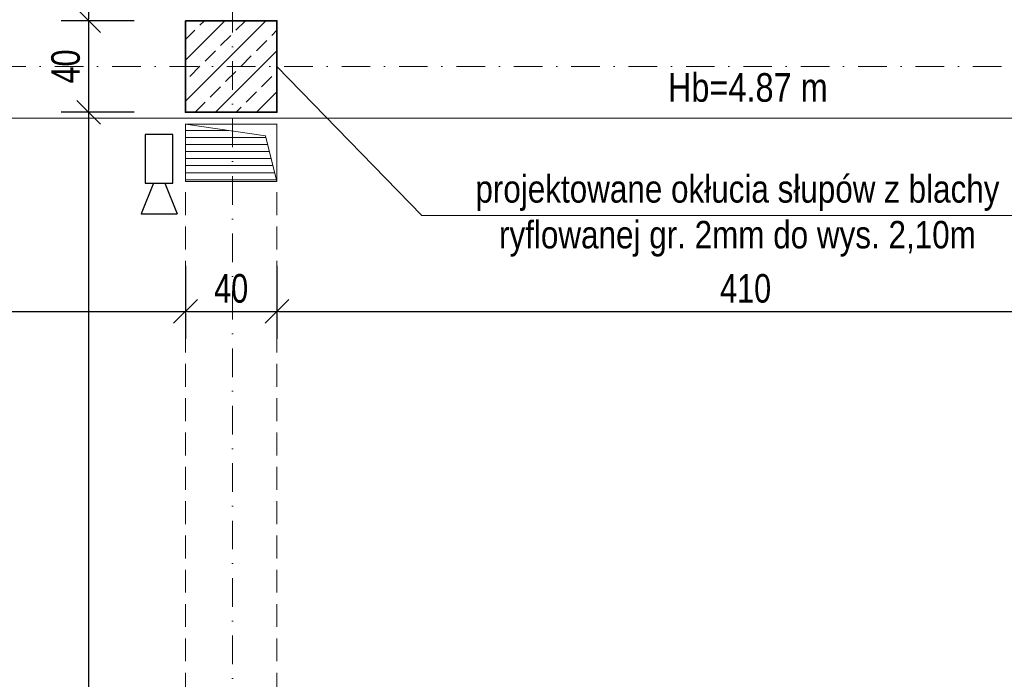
# Model space of a CAD drawing. Header units: millimetres. Extents: x 4946 to 18537, y -10559 to 785.
# Tile 24 of 74: x 6460 to 6890, y -945 to -657. Entities that reach past the tile are written whole.
import ezdxf

# ---------------------------------------------------------------- set-up
doc = ezdxf.new("R2010")
doc.units = ezdxf.units.MM
doc.linetypes.add('DASHDOT', pattern=[1, 0.5, -0.25, 0, -0.25])
doc.linetypes.add('DASHED', pattern=[0.75, 0.5, -0.25])
for name, color, linetype, lineweight in [('BA_txs', 2, 'Continuous', 18), ('mm_went_opis', 7, 'Continuous', 15), ('PG_KONSTRUKCJA', 5, 'Continuous', 35), ('PG_OSIE', 1, 'DASHDOT', 18), ('PG_PODCIĄGI', 1, 'DASHED', 18), ('PG_SZRAF', 1, 'Continuous', 18), ('PG_WENTYLACJA', 1, 'Continuous', 18), ('PG_WIDOKOWE_CIENKIE', 1, 'Continuous', 18), ('PG_WYMIARY', 1, 'Continuous', 18), ('PG_WYPOSAŻENIE', 1, 'Continuous', 18)]:
    doc.layers.add(name, color=color, linetype=linetype, lineweight=lineweight)
doc.styles.add('BIKTS', font='bikromsw.shx', dxfattribs={"width": 0.85})
doc.styles.add('BIKWYM', font='BIKROMSW.SHX', dxfattribs={"width": 0.8})
doc.styles.get("Standard").update_dxf_attribs({"font": 'arial.ttf'})
doc.dimstyles.new('BA_KR_50', dxfattribs={"dimscale": 0.5, "dimtxt": 25, "dimasz": 1.666667, "dimexe": 24, "dimexo": 0, "dimgap": 0, "dimtad": 0, "dimdec": 1, "dimrnd": 0.5, "dimzin": 9, "dimdsep": 46, "dimtxsty": 'BIKWYM', "dimblk": 'WYM-KR', "dimcen": 0, "dimdle": 20, "dimclrd": 256, "dimclre": 256, "dimclrt": 7, "dimadec": 0, "dimazin": 0, "dimtfac": 0.033333, "dimtdec": 1, "dimtmove": 0, "dimatfit": 3, "dimldrblk": 'WYM-KR', "dimfxl": 40, "dimfxlon": 1, "dimtvp": 0.8, "dimtolj": 1, "dimarcsym": 0})

# ---------------------------------------------------------------- blocks, each defined once
blk = doc.blocks.new('A$C243F7E6F')
at = {"layer": 'PG_SZRAF'}
h = blk.add_hatch(dxfattribs=at)
h.set_pattern_fill('ANSI33', color=256, scale=2)
h.set_pattern_definition([(45, (-6891.598, -2675.306), (-8.980256, 8.980256), []), (45, (-6882.618, -2675.306), (-8.980256, 8.980256), [6.35, -3.175])])
h.paths.add_polyline_path([(0, 0), (40, 0), (40, -40), (0, -40)])
at = {"layer": 'PG_KONSTRUKCJA'}
blk.add_lwpolyline([(0, 0), (40, 0), (40, -40), (0, -40), (0, 0)], dxfattribs=at)
blk = doc.blocks.new('A$C0fd6651b')
at = {"layer": 'PG_WYPOSAŻENIE', "color": 18, "lineweight": 30, "true_color": 0x000000}
for p, q in [((5.38, 13.5), (0, 0)), ((10.38, 13.5), (15.76, 0)), ((0, 0), (15.76, 0))]:
    blk.add_line(p, q, dxfattribs=at)
blk.add_lwpolyline([(1.81, 34.78), (1.81, 13.5), (13.95, 13.5), (13.95, 34.78)], close=True, dxfattribs=at)
blk = doc.blocks.new('A$C0f2c6892')
at = {"layer": 'PG_WIDOKOWE_CIENKIE', "color": 18, "lineweight": 30}
blk.add_blockref('A$C0fd6651b', (454.58, -1304.47), dxfattribs=at)
blk = doc.blocks.new('WYM-KR')
at = {"color": 7, "linetype": 'ByBlock'}
blk.add_line((6.24, 6.24), (-6.24, -6.24), dxfattribs=at)
at = {"linetype": 'ByBlock'}
blk.add_line((11.52, 0), (-11.52, 0), dxfattribs=at)
blk = doc.blocks.new('*D302')
at = {"layer": 'Defpoints', "color": 0, "transparency": 16777216}
for p in [(6121.05, -697.31), (6532.05, -697.31), (6532.05, -784.38)]:
    blk.add_point(p, dxfattribs=at)
at = {"layer": 'PG_WYMIARY', "lineweight": -2, "transparency": 16777216}
for p, q in [((6121.05, -764.38), (6121.05, -796.38)), ((6532.05, -764.38), (6532.05, -796.38)), ((6121.88, -784.38), (6531.21, -784.38))]:
    blk.add_line(p, q, dxfattribs=at)
at = {"layer": 'PG_WYMIARY', "lineweight": -2, "transparency": 16777216, "xscale": 0.8333333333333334, "yscale": 0.8333333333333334, "zscale": 0.8333333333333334, "rotation": 180}
blk.add_blockref('WYM-KR', (6121.05, -784.38), dxfattribs=at)
at = {"layer": 'PG_WYMIARY', "lineweight": -2, "transparency": 16777216, "xscale": 0.8333333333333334, "yscale": 0.8333333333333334, "zscale": 0.8333333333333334}
blk.add_blockref('WYM-KR', (6532.05, -784.38), dxfattribs=at)
at = {"layer": 'PG_WYMIARY', "color": 7, "transparency": 16777216, "insert": (6326.55, -774.38), "char_height": 12.5, "attachment_point": 5, "style": 'BIKWYM'}
blk.add_mtext('\\A1;411', dxfattribs=at)
blk = doc.blocks.new('*D303')
at = {"layer": 'Defpoints', "color": 0, "transparency": 16777216}
for p in [(6532.05, -697.31), (6572.05, -697.31), (6572.05, -784.38)]:
    blk.add_point(p, dxfattribs=at)
at = {"layer": 'PG_WYMIARY', "lineweight": -2, "transparency": 16777216}
for p, q in [((6532.05, -764.38), (6532.05, -796.38)), ((6572.05, -764.38), (6572.05, -796.38)), ((6532.88, -784.38), (6571.21, -784.38))]:
    blk.add_line(p, q, dxfattribs=at)
at = {"layer": 'PG_WYMIARY', "lineweight": -2, "transparency": 16777216, "xscale": 0.8333333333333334, "yscale": 0.8333333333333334, "zscale": 0.8333333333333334, "rotation": 180}
blk.add_blockref('WYM-KR', (6532.05, -784.38), dxfattribs=at)
at = {"layer": 'PG_WYMIARY', "lineweight": -2, "transparency": 16777216, "xscale": 0.8333333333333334, "yscale": 0.8333333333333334, "zscale": 0.8333333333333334}
blk.add_blockref('WYM-KR', (6572.05, -784.38), dxfattribs=at)
at = {"layer": 'PG_WYMIARY', "color": 7, "transparency": 16777216, "insert": (6552.05, -774.38), "char_height": 12.5, "attachment_point": 5, "style": 'BIKWYM'}
blk.add_mtext('\\A1;40', dxfattribs=at)
blk = doc.blocks.new('*D304')
at = {"layer": 'Defpoints', "color": 0, "transparency": 16777216}
for p in [(6572.05, -697.31), (6982.05, -697.31), (6982.05, -784.38)]:
    blk.add_point(p, dxfattribs=at)
at = {"layer": 'PG_WYMIARY', "lineweight": -2, "transparency": 16777216}
for p, q in [((6572.05, -764.38), (6572.05, -796.38)), ((6982.05, -764.38), (6982.05, -796.38)), ((6572.88, -784.38), (6981.21, -784.38))]:
    blk.add_line(p, q, dxfattribs=at)
at = {"layer": 'PG_WYMIARY', "lineweight": -2, "transparency": 16777216, "xscale": 0.8333333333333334, "yscale": 0.8333333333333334, "zscale": 0.8333333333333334, "rotation": 180}
blk.add_blockref('WYM-KR', (6572.05, -784.38), dxfattribs=at)
at = {"layer": 'PG_WYMIARY', "lineweight": -2, "transparency": 16777216, "xscale": 0.8333333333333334, "yscale": 0.8333333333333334, "zscale": 0.8333333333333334}
blk.add_blockref('WYM-KR', (6982.05, -784.38), dxfattribs=at)
at = {"layer": 'PG_WYMIARY', "color": 7, "transparency": 16777216, "insert": (6777.05, -774.38), "char_height": 12.5, "attachment_point": 5, "style": 'BIKWYM'}
blk.add_mtext('\\A1;410', dxfattribs=at)
blk = doc.blocks.new('*D322')
at = {"layer": 'Defpoints', "color": 0, "transparency": 16777216}
for p in [(6532.05, -97.31), (6489.67, -657.31), (6532.05, -657.31)]:
    blk.add_point(p, dxfattribs=at)
at = {"layer": 'PG_WYMIARY', "lineweight": -2, "transparency": 16777216}
for p, q in [((6509.67, -97.31), (6477.67, -97.31)), ((6489.67, -98.14), (6489.67, -656.47)), ((6509.67, -657.31), (6477.67, -657.31))]:
    blk.add_line(p, q, dxfattribs=at)
at = {"layer": 'PG_WYMIARY', "lineweight": -2, "transparency": 16777216, "xscale": 0.8333333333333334, "yscale": 0.8333333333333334, "zscale": 0.8333333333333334}
for p, rotation in [((6489.67, -97.31), 90), ((6489.67, -657.31), 270)]:
    blk.add_blockref('WYM-KR', p, dxfattribs=dict(at, rotation=rotation))
at = {"layer": 'PG_WYMIARY', "color": 7, "transparency": 16777216, "insert": (6479.67, -377.31), "char_height": 12.5, "attachment_point": 5, "rotation": 90, "style": 'BIKWYM'}
blk.add_mtext('\\A1;560', dxfattribs=at)
blk = doc.blocks.new('*D323')
at = {"layer": 'Defpoints', "color": 0, "transparency": 16777216}
for p in [(6532.05, -657.31), (6489.67, -697.31), (6532.05, -697.31)]:
    blk.add_point(p, dxfattribs=at)
at = {"layer": 'PG_WYMIARY', "lineweight": -2, "transparency": 16777216}
for p, q in [((6509.67, -657.31), (6477.67, -657.31)), ((6489.67, -658.14), (6489.67, -696.47)), ((6509.67, -697.31), (6477.67, -697.31))]:
    blk.add_line(p, q, dxfattribs=at)
at = {"layer": 'PG_WYMIARY', "lineweight": -2, "transparency": 16777216, "xscale": 0.8333333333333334, "yscale": 0.8333333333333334, "zscale": 0.8333333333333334}
for p, rotation in [((6489.67, -657.31), 90), ((6489.67, -697.31), 270)]:
    blk.add_blockref('WYM-KR', p, dxfattribs=dict(at, rotation=rotation))
at = {"layer": 'PG_WYMIARY', "color": 7, "transparency": 16777216, "insert": (6479.67, -677.31), "char_height": 12.5, "attachment_point": 5, "rotation": 90, "style": 'BIKWYM'}
blk.add_mtext('\\A1;40', dxfattribs=at)
blk = doc.blocks.new('*D324')
at = {"layer": 'Defpoints', "color": 0, "transparency": 16777216}
for p in [(6532.05, -697.31), (6489.67, -1257.31), (6532.05, -1257.31)]:
    blk.add_point(p, dxfattribs=at)
at = {"layer": 'PG_WYMIARY', "lineweight": -2, "transparency": 16777216}
for p, q in [((6509.67, -697.31), (6477.67, -697.31)), ((6489.67, -698.14), (6489.67, -1256.47)), ((6509.67, -1257.31), (6477.67, -1257.31))]:
    blk.add_line(p, q, dxfattribs=at)
at = {"layer": 'PG_WYMIARY', "lineweight": -2, "transparency": 16777216, "xscale": 0.8333333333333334, "yscale": 0.8333333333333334, "zscale": 0.8333333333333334}
for p, rotation in [((6489.67, -697.31), 90), ((6489.67, -1257.31), 270)]:
    blk.add_blockref('WYM-KR', p, dxfattribs=dict(at, rotation=rotation))
at = {"layer": 'PG_WYMIARY', "color": 7, "transparency": 16777216, "insert": (6479.67, -977.31), "char_height": 12.5, "attachment_point": 5, "rotation": 90, "style": 'BIKWYM'}
blk.add_mtext('\\A1;560', dxfattribs=at)

msp = doc.modelspace()

# ---------------------------------------------------------------- hatches: boundary and pattern name
at = {"layer": 'PG_WENTYLACJA', "true_color": 0x000000}
h = msp.add_hatch(dxfattribs=at)
h.set_pattern_fill('ANSI31', color=18, scale=0.97, angle=135)
h.paths.add_polyline_path([(6567.05, -707.56), (6532.05, -702.56), (6532.05, -727.56), (6572.05, -727.56)])

# ---------------------------------------------------------------- linework, layer by layer
at = {"layer": 'Defpoints', "color": 6, "lineweight": 18}
for points in [[(4946.25, 785.16), (7046.25, 785.16), (7046.25, -699.84), (4946.25, -699.84)], [(4946.25, -699.84), (7046.25, -699.84), (7046.25, -2184.84), (4946.25, -2184.84)]]:
    msp.add_lwpolyline(points, close=True, dxfattribs=at)
at = {"layer": 'mm_went_opis'}
msp.add_line((6903.03, -742.42), (6635.39, -742.42), dxfattribs=at)
msp.add_lwpolyline([(6572.05, -677.31), (6635.39, -742.42)], dxfattribs=at)
at = {"layer": 'PG_OSIE', "color": 18, "ltscale": 25, "true_color": 0x000000}
for points in [[(6552.55, 780.75), (6552.55, -2070.06)], [(5847.38, -677.31), (8127.62, -677.31)]]:
    msp.add_lwpolyline(points, dxfattribs=at)
at = {"layer": 'PG_PODCIĄGI', "color": 18, "ltscale": 20, "true_color": 0x000000}
for points in [[(6532.05, -657.31), (6532.05, -1912.31)], [(6572.05, -657.31), (6572.05, -1912.31)]]:
    msp.add_lwpolyline(points, dxfattribs=at)
at = {"layer": 'PG_WENTYLACJA', "color": 18, "true_color": 0x000000}
for p, q in [((6532.05, -702.56), (6567.05, -707.56)), ((6567.05, -707.56), (6572.05, -727.56))]:
    msp.add_line(p, q, dxfattribs=at)
msp.add_lwpolyline([(6532.05, -702.56), (6572.05, -702.56), (6572.05, -727.56), (6532.05, -727.56)], close=True, dxfattribs=at)

# ---------------------------------------------------------------- block references
at = {"layer": 'PG_KONSTRUKCJA', "color": 18, "true_color": 0x000000}
msp.add_blockref('A$C243F7E6F', (6532.05, -657.31), dxfattribs=at)
at = {"layer": 'PG_WIDOKOWE_CIENKIE', "color": 18, "lineweight": 30, "true_color": 0x000000}
msp.add_blockref('A$C0f2c6892', (6058.05, 562.69), dxfattribs=at)

# ---------------------------------------------------------------- texts
at = {"layer": 'BA_txs', "color": 18, "true_color": 0x000000, "style": 'BIKTS', "width": 0.85}
msp.add_text('Hb=4.87 m', height=12.5, dxfattribs=at).set_placement((6743.06, -692.73))
at = {"layer": 'mm_went_opis', "insert": (6773.47, -724.82), "char_height": 12, "width": 240.0682, "attachment_point": 2}
msp.add_mtext('{\\fArial Narrow|b0|i0|c238|p34;projektowane okłucia słupów z blachy ryflowanej gr. 2mm do wys. 2,10m}', dxfattribs=at)

# ---------------------------------------------------------------- dimensions: what is measured, and where the dimension line sits
at = {"layer": 'PG_WYMIARY'}
for base, p1, p2, picture, middle in [((6489.67, -657.31), (6532.05, -97.31), (6532.05, -657.31), '*D322', (6479.67, -377.31)), ((6489.67, -697.31), (6532.05, -657.31), (6532.05, -697.31), '*D323', (6479.67, -677.31)), ((6489.67, -1257.31), (6532.05, -697.31), (6532.05, -1257.31), '*D324', (6479.67, -977.31))]:
    dim = msp.add_linear_dim(base=base, p1=p1, p2=p2, angle=90, dimstyle='BA_KR_50', override={"dimdec": 0, "dimrnd": 0, "dimtmove": 1}, dxfattribs=at)
    dim.commit()
    dim.dimension.update_dxf_attribs({"geometry": picture, "text_midpoint": middle})
for base, p1, p2, picture, middle in [((6532.05, -784.38), (6121.05, -697.31), (6532.05, -697.31), '*D302', (6326.55, -774.38)), ((6572.05, -784.38), (6532.05, -697.31), (6572.05, -697.31), '*D303', (6552.05, -774.38)), ((6982.05, -784.38), (6572.05, -697.31), (6982.05, -697.31), '*D304', (6777.05, -774.38))]:
    dim = msp.add_linear_dim(base=base, p1=p1, p2=p2, dimstyle='BA_KR_50', override={"dimdec": 0, "dimrnd": 0, "dimtmove": 1}, dxfattribs=at)
    dim.commit()
    dim.dimension.update_dxf_attribs({"geometry": picture, "text_midpoint": middle})

doc.saveas('drawing.dxf')
